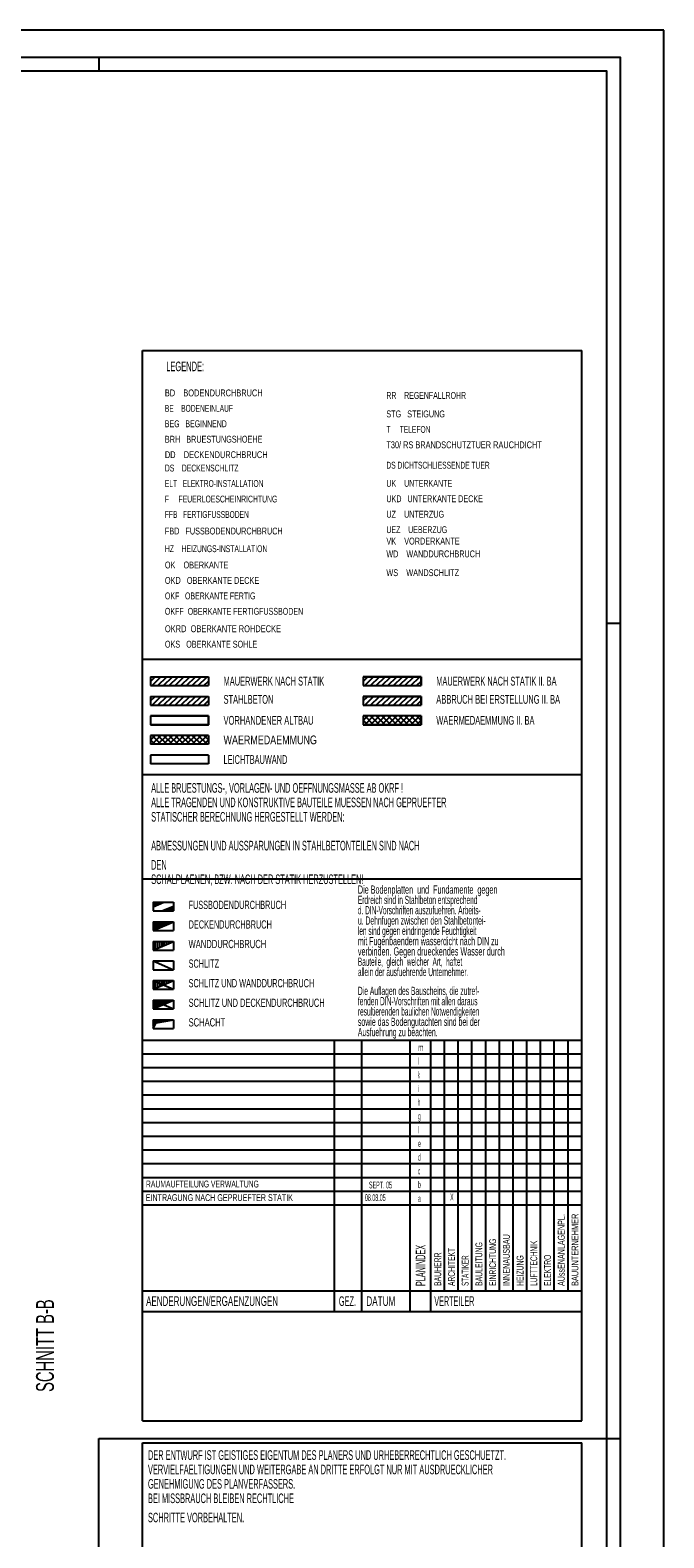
# Model space of a CAD drawing. Extents: x -0.6 to 1.54, y -0.37 to 1.17.
# Tile 78 of 79: x 0.95 to 1.18, y 0.26 to 0.81. Entities that reach past the tile are written whole.
import ezdxf

# ---------------------------------------------------------------- set-up
doc = ezdxf.new("R2010")
doc.units = 0
doc.linetypes.add('KCONTINUOUS', pattern=[0])
doc.layers.add('W01_---', color=7, linetype='CONTINUOUS')

msp = doc.modelspace()

# ---------------------------------------------------------------- linework, layer by layer
at = {"layer": 'W01_---', "color": 7, "linetype": 'KCONTINUOUS'}
for p, q in [((1.18384, 0.80997), (-0.00858, 0.80997)), ((1.18384, -0.01098), (1.18384, 0.80997)), ((0.978, 0.8), (0.978, 0.795)), ((0.99392, 0.69325), (1.15392, 0.69325)), ((0.99392, 0.30344), (0.99392, 0.69325)), ((1.15392, 0.30344), (1.15392, 0.69325)), ((1.163, 0.594), (1.168, 0.594)), ((0.99392, 0.58084), (1.15392, 0.58084)), ((0.9968, 0.57446), (0.9968, 0.57126)), ((0.9968, 0.57446), (1.01788, 0.57446)), ((0.9968, 0.57279), (0.9985, 0.57446)), ((0.9968, 0.57126), (1.01788, 0.57126)), ((0.99734, 0.57126), (1.0006, 0.57446)), ((0.99943, 0.57126), (1.0027, 0.57446)), ((1.00153, 0.57126), (1.0048, 0.57446)), ((1.00363, 0.57126), (1.00689, 0.57446)), ((1.00573, 0.57126), (1.00899, 0.57446)), ((1.00783, 0.57126), (1.01109, 0.57446)), ((1.00992, 0.57126), (1.01319, 0.57446)), ((1.01202, 0.57126), (1.01528, 0.57446)), ((1.01412, 0.57126), (1.01738, 0.57446)), ((1.01622, 0.57126), (1.01788, 0.57289)), ((1.01788, 0.57446), (1.01788, 0.57126)), ((1.0743, 0.57446), (1.0743, 0.57126)), ((1.09538, 0.57446), (1.0743, 0.57446)), ((1.0743, 0.57446), (1.0743, 0.57126)), ((1.0743, 0.57446), (1.09538, 0.57446)), ((1.0743, 0.57279), (1.076, 0.57446)), ((1.0743, 0.57446), (1.0743, 0.57126)), ((1.09538, 0.57446), (1.0743, 0.57446)), ((1.0743, 0.57126), (1.09538, 0.57126)), ((1.0743, 0.57126), (1.09538, 0.57126)), ((1.0743, 0.57126), (1.09538, 0.57126)), ((1.07483, 0.57126), (1.0781, 0.57446)), ((1.07693, 0.57126), (1.0802, 0.57446)), ((1.07903, 0.57126), (1.08229, 0.57446)), ((1.08113, 0.57126), (1.08439, 0.57446)), ((1.08323, 0.57126), (1.08649, 0.57446)), ((1.08532, 0.57126), (1.08859, 0.57446)), ((1.08742, 0.57126), (1.09068, 0.57446)), ((1.08952, 0.57126), (1.09278, 0.57446)), ((1.09161, 0.57126), (1.09488, 0.57446)), ((1.09371, 0.57126), (1.09538, 0.57289)), ((1.09538, 0.57126), (1.09538, 0.57446)), ((1.09538, 0.57446), (1.09538, 0.57126)), ((1.09538, 0.57126), (1.09538, 0.57446)), ((0.9968, 0.56732), (0.9968, 0.56412)), ((0.9968, 0.56732), (1.01788, 0.56732)), ((0.9968, 0.56566), (0.9985, 0.56732)), ((0.99734, 0.56412), (1.0006, 0.56732)), ((0.99943, 0.56412), (1.0027, 0.56732)), ((1.00153, 0.56412), (1.0048, 0.56732)), ((1.00363, 0.56412), (1.00689, 0.56732)), ((1.00573, 0.56412), (1.00899, 0.56732)), ((1.00783, 0.56412), (1.01109, 0.56732)), ((1.00992, 0.56412), (1.01319, 0.56732)), ((1.01202, 0.56412), (1.01528, 0.56732)), ((1.01412, 0.56412), (1.01738, 0.56732)), ((1.01622, 0.56412), (1.01788, 0.56576)), ((1.01788, 0.56732), (1.01788, 0.56412)), ((1.0743, 0.56732), (1.0743, 0.56412)), ((1.09538, 0.56732), (1.0743, 0.56732)), ((1.0743, 0.56732), (1.0743, 0.56412)), ((1.0743, 0.56732), (1.09538, 0.56732)), ((1.0743, 0.56566), (1.076, 0.56732)), ((1.0743, 0.56732), (1.0743, 0.56412)), ((1.09538, 0.56732), (1.0743, 0.56732)), ((1.07483, 0.56412), (1.0781, 0.56732)), ((1.07693, 0.56412), (1.0802, 0.56732)), ((1.07903, 0.56412), (1.08229, 0.56732)), ((1.08113, 0.56412), (1.08439, 0.56732)), ((1.08323, 0.56412), (1.08649, 0.56732)), ((1.08532, 0.56412), (1.08859, 0.56732)), ((1.08742, 0.56412), (1.09068, 0.56732)), ((1.08952, 0.56412), (1.09278, 0.56732)), ((1.09161, 0.56412), (1.09488, 0.56732)), ((1.09371, 0.56412), (1.09538, 0.56576)), ((1.09538, 0.56412), (1.09538, 0.56732)), ((1.09538, 0.56732), (1.09538, 0.56412)), ((1.09538, 0.56412), (1.09538, 0.56732)), ((0.9968, 0.56412), (1.01788, 0.56412)), ((0.9968, 0.56019), (0.9968, 0.55711)), ((1.01788, 0.56019), (0.9968, 0.56019)), ((0.9968, 0.56019), (0.9968, 0.55699)), ((0.9968, 0.56019), (1.01788, 0.56019)), ((0.9968, 0.56019), (0.9968, 0.55711)), ((1.01788, 0.56019), (0.9968, 0.56019)), ((1.01788, 0.55711), (1.01788, 0.56019)), ((1.01788, 0.56019), (1.01788, 0.55699)), ((1.01788, 0.55711), (1.01788, 0.56019)), ((1.0743, 0.56412), (1.09538, 0.56412)), ((1.0743, 0.56412), (1.09538, 0.56412)), ((1.0743, 0.56412), (1.09538, 0.56412)), ((1.0743, 0.56019), (1.0743, 0.55699)), ((1.09538, 0.56019), (1.0743, 0.56019)), ((1.0743, 0.56019), (1.0743, 0.55699)), ((1.09538, 0.56019), (1.0743, 0.56019)), ((1.0743, 0.55852), (1.076, 0.56019)), ((1.0743, 0.56019), (1.0743, 0.55699)), ((1.09538, 0.56019), (1.0743, 0.56019)), ((1.07483, 0.55699), (1.0781, 0.56019)), ((1.07483, 0.56019), (1.0781, 0.55699)), ((1.07693, 0.55699), (1.0802, 0.56019)), ((1.07693, 0.56019), (1.0802, 0.55699)), ((1.07903, 0.55699), (1.08229, 0.56019)), ((1.07903, 0.56019), (1.08229, 0.55699)), ((1.08113, 0.55699), (1.08439, 0.56019)), ((1.08113, 0.56019), (1.08439, 0.55699)), ((1.08323, 0.55699), (1.08649, 0.56019)), ((1.08323, 0.56019), (1.08649, 0.55699)), ((1.08532, 0.55699), (1.08859, 0.56019)), ((1.08532, 0.56019), (1.08859, 0.55699)), ((1.08742, 0.55699), (1.09068, 0.56019)), ((1.08742, 0.56019), (1.09068, 0.55699)), ((1.08952, 0.55699), (1.09278, 0.56019)), ((1.08952, 0.56019), (1.09278, 0.55699)), ((1.09161, 0.55699), (1.09488, 0.56019)), ((1.09161, 0.56019), (1.09488, 0.55699)), ((1.09371, 0.56019), (1.09538, 0.55856)), ((1.09538, 0.55699), (1.09538, 0.56019)), ((1.09538, 0.56019), (1.09538, 0.55699)), ((1.09538, 0.55699), (1.09538, 0.56019)), ((0.9968, 0.55711), (1.01788, 0.55711)), ((0.9968, 0.55711), (1.01788, 0.55711)), ((0.9968, 0.55699), (1.01788, 0.55699)), ((1.01757, 0.55699), (1.01788, 0.55711)), ((1.0743, 0.55866), (1.076, 0.55699)), ((1.0743, 0.55699), (1.09538, 0.55699)), ((1.09538, 0.55699), (1.0743, 0.55699)), ((1.0743, 0.55699), (1.09538, 0.55699)), ((1.09371, 0.55699), (1.09538, 0.55862)), ((0.9968, 0.55306), (0.9968, 0.54986)), ((1.01788, 0.55306), (0.9968, 0.55306)), ((0.9968, 0.55139), (0.9985, 0.55306)), ((0.9968, 0.55153), (0.9985, 0.54986)), ((1.01788, 0.54986), (0.9968, 0.54986)), ((0.99734, 0.54986), (1.0006, 0.55306)), ((0.99734, 0.55306), (1.0006, 0.54986)), ((0.99943, 0.54986), (1.0027, 0.55306)), ((0.99943, 0.55306), (1.0027, 0.54986)), ((1.00153, 0.54986), (1.0048, 0.55306)), ((1.00153, 0.55306), (1.0048, 0.54986)), ((1.00363, 0.54986), (1.00689, 0.55306)), ((1.00363, 0.55306), (1.00689, 0.54986)), ((1.00573, 0.54986), (1.00899, 0.55306)), ((1.00573, 0.55306), (1.00899, 0.54986)), ((1.00783, 0.54986), (1.01109, 0.55306)), ((1.00783, 0.55306), (1.01109, 0.54986)), ((1.00992, 0.54986), (1.01319, 0.55306)), ((1.00992, 0.55306), (1.01319, 0.54986)), ((1.01202, 0.54986), (1.01528, 0.55306)), ((1.01202, 0.55306), (1.01528, 0.54986)), ((1.01412, 0.54986), (1.01738, 0.55306)), ((1.01412, 0.55306), (1.01738, 0.54986)), ((1.01622, 0.55306), (1.01788, 0.55143)), ((1.01622, 0.54986), (1.01788, 0.55149)), ((1.01788, 0.55306), (1.01788, 0.54986)), ((0.9968, 0.54592), (0.9968, 0.54272)), ((1.01788, 0.54592), (0.9968, 0.54592)), ((1.01788, 0.54592), (1.01788, 0.54272)), ((0.99392, 0.53884), (1.15392, 0.53884)), ((1.01788, 0.54272), (0.9968, 0.54272)), ((0.99392, 0.50085), (1.15397, 0.50085)), ((0.99772, 0.49235), (0.99772, 0.48915)), ((0.99772, 0.49235), (1.00512, 0.49235)), ((0.99772, 0.49068), (1.00159, 0.49235)), ((0.99772, 0.4909), (1.00109, 0.49235)), ((0.99772, 0.49111), (1.00058, 0.49235)), ((0.99772, 0.49133), (1.00008, 0.49235)), ((0.99772, 0.49155), (0.99957, 0.49235)), ((0.99772, 0.49177), (0.99907, 0.49235)), ((0.99772, 0.49199), (0.99856, 0.49235)), ((0.99772, 0.4922), (0.99806, 0.49235)), ((0.99772, 0.48915), (1.00512, 0.48915)), ((1.00512, 0.49082), (1.00125, 0.48915)), ((1.00512, 0.49061), (1.00176, 0.48915)), ((1.00512, 0.49039), (1.00226, 0.48915)), ((1.00512, 0.49017), (1.00276, 0.48915)), ((1.00512, 0.48995), (1.00327, 0.48915)), ((1.00512, 0.48973), (1.00377, 0.48915)), ((1.00512, 0.48952), (1.00428, 0.48915)), ((1.00512, 0.4893), (1.00478, 0.48915)), ((1.00512, 0.49235), (1.00512, 0.48915)), ((0.99772, 0.48522), (0.99772, 0.48202)), ((0.99772, 0.48522), (1.00512, 0.48522)), ((0.99772, 0.48202), (1.00512, 0.48522)), ((0.99792, 0.48502), (1.00416, 0.48502)), ((1.00416, 0.48502), (0.99792, 0.48232)), ((0.99792, 0.48232), (0.99792, 0.48502)), ((0.99812, 0.48482), (1.00319, 0.48482)), ((1.00319, 0.48482), (0.99812, 0.48263)), ((0.99812, 0.48263), (0.99812, 0.48482)), ((1.00222, 0.48462), (0.99832, 0.48293)), ((0.99832, 0.48293), (0.99832, 0.48462)), ((0.99832, 0.48462), (1.00222, 0.48462)), ((0.99852, 0.48442), (1.00126, 0.48442)), ((1.00126, 0.48442), (0.99852, 0.48324)), ((0.99852, 0.48324), (0.99852, 0.48442)), ((0.99872, 0.48422), (1.00029, 0.48422)), ((1.00029, 0.48422), (0.99872, 0.48354)), ((0.99872, 0.48354), (0.99872, 0.48422)), ((0.99892, 0.48402), (0.99932, 0.48402)), ((0.99932, 0.48402), (0.99892, 0.48384)), ((0.99892, 0.48384), (0.99892, 0.48402)), ((1.00512, 0.48522), (1.00512, 0.48202)), ((1.15392, 0.35079), (1.15392, 0.48714)), ((0.99772, 0.48202), (1.00512, 0.48202)), ((0.99772, 0.47808), (0.99772, 0.47488)), ((0.99772, 0.47808), (1.00512, 0.47808)), ((0.99772, 0.47488), (1.00512, 0.47808)), ((0.99854, 0.47524), (0.99854, 0.47808)), ((0.99937, 0.4756), (0.99937, 0.47808)), ((1.00019, 0.47595), (1.00019, 0.47808)), ((1.00101, 0.47631), (1.00101, 0.47808)), ((1.00183, 0.47666), (1.00183, 0.47808)), ((1.00266, 0.47702), (1.00266, 0.47808)), ((1.00348, 0.47737), (1.00348, 0.47808)), ((1.0043, 0.47773), (1.0043, 0.47808)), ((1.00512, 0.47808), (1.00512, 0.47488)), ((0.99772, 0.47488), (1.00512, 0.47488)), ((0.99772, 0.47095), (0.99772, 0.46775)), ((0.99772, 0.47095), (1.00512, 0.47095)), ((0.99772, 0.47095), (1.00512, 0.46775)), ((0.99772, 0.46775), (1.00512, 0.46775)), ((1.00512, 0.47095), (1.00512, 0.46775)), ((0.99772, 0.46382), (0.99772, 0.46062)), ((0.99772, 0.46382), (1.00512, 0.46382)), ((0.99772, 0.46062), (1.00512, 0.46382)), ((0.99772, 0.46382), (1.00512, 0.46062)), ((0.99854, 0.46097), (0.99854, 0.46382)), ((0.99937, 0.46133), (0.99937, 0.46382)), ((1.00019, 0.46168), (1.00019, 0.46382)), ((1.00101, 0.46204), (1.00101, 0.46382)), ((1.00183, 0.46239), (1.00183, 0.46382)), ((1.00266, 0.46275), (1.00266, 0.46382)), ((1.00348, 0.46311), (1.00348, 0.46382)), ((1.0043, 0.46346), (1.0043, 0.46382)), ((1.00512, 0.46382), (1.00512, 0.46062)), ((0.99772, 0.46062), (1.00512, 0.46062)), ((0.99772, 0.45668), (0.99772, 0.45348)), ((0.99772, 0.45668), (1.00512, 0.45668)), ((0.99772, 0.45348), (1.00512, 0.45668)), ((0.99772, 0.45668), (1.00512, 0.45348)), ((0.99792, 0.45648), (1.00416, 0.45648)), ((1.00416, 0.45648), (0.99792, 0.45379)), ((0.99792, 0.45379), (0.99792, 0.45648)), ((0.99812, 0.45628), (1.00319, 0.45628)), ((1.00319, 0.45628), (0.99812, 0.45409)), ((0.99812, 0.45409), (0.99812, 0.45628)), ((1.00222, 0.45608), (0.99832, 0.4544)), ((0.99832, 0.4544), (0.99832, 0.45608)), ((0.99832, 0.45608), (1.00222, 0.45608)), ((0.99852, 0.45588), (1.00126, 0.45588)), ((1.00126, 0.45588), (0.99852, 0.4547)), ((0.99852, 0.4547), (0.99852, 0.45588)), ((1.00512, 0.45668), (1.00512, 0.45348)), ((0.99772, 0.45348), (1.00512, 0.45348)), ((0.99872, 0.45568), (1.00029, 0.45568)), ((1.00029, 0.45568), (0.99872, 0.455)), ((0.99872, 0.455), (0.99872, 0.45568)), ((0.99892, 0.45548), (0.99932, 0.45548)), ((0.99932, 0.45548), (0.99892, 0.45531)), ((0.99892, 0.45531), (0.99892, 0.45548)), ((0.99772, 0.44955), (0.99772, 0.44635)), ((0.99772, 0.44955), (1.00512, 0.44955)), ((0.99772, 0.44922), (0.9979, 0.44955)), ((0.99772, 0.44881), (0.9981, 0.44948)), ((0.99772, 0.4484), (0.99822, 0.4493)), ((0.99772, 0.44799), (0.99835, 0.44912)), ((0.99772, 0.44758), (0.99848, 0.44894)), ((0.99772, 0.44717), (0.99861, 0.44876)), ((0.99772, 0.44676), (0.99874, 0.44858)), ((0.99772, 0.44635), (0.99887, 0.4484)), ((0.99772, 0.44635), (1.00512, 0.44635)), ((0.9981, 0.44948), (0.99848, 0.44955)), ((0.99822, 0.4493), (0.99959, 0.44955)), ((0.99835, 0.44912), (1.00069, 0.44955)), ((0.99848, 0.44894), (1.0018, 0.44955)), ((0.99861, 0.44876), (1.00291, 0.44955)), ((0.99874, 0.44858), (1.00402, 0.44955)), ((0.99887, 0.4484), (1.00512, 0.44955)), ((1.00512, 0.44955), (1.00512, 0.44635)), ((0.99392, 0.44214), (1.15392, 0.44214)), ((1.06378, 0.34329), (1.06378, 0.44214)), ((1.07378, 0.34329), (1.07378, 0.44214)), ((1.09142, 0.34329), (1.09142, 0.44214)), ((1.09892, 0.34329), (1.09892, 0.44214)), ((1.10392, 0.35079), (1.10392, 0.44214)), ((1.10892, 0.35079), (1.10892, 0.44214)), ((1.11392, 0.35079), (1.11392, 0.44214)), ((1.11892, 0.35079), (1.11892, 0.44214)), ((1.12392, 0.35079), (1.12392, 0.44214)), ((1.12892, 0.35079), (1.12892, 0.44214)), ((1.13392, 0.35079), (1.13392, 0.44214)), ((1.13892, 0.35079), (1.13892, 0.44214)), ((1.14392, 0.35079), (1.14392, 0.44214)), ((1.14892, 0.35079), (1.14892, 0.44214)), ((0.99392, 0.43714), (1.15392, 0.43714)), ((0.99392, 0.43214), (1.15392, 0.43214)), ((0.99392, 0.42714), (1.15392, 0.42714)), ((0.99392, 0.42214), (1.15392, 0.42214)), ((0.99392, 0.41714), (1.15392, 0.41714)), ((0.99392, 0.41214), (1.15392, 0.41214)), ((0.99392, 0.40714), (1.15392, 0.40714)), ((0.99392, 0.40214), (1.15392, 0.40214)), ((0.99392, 0.39714), (1.15392, 0.39714)), ((0.99392, 0.39214), (1.15392, 0.39214)), ((0.99392, 0.38714), (1.15392, 0.38714)), ((0.99392, 0.38214), (1.09142, 0.38214)), ((1.09142, 0.38214), (1.15392, 0.38214)), ((0.99392, 0.35079), (1.15392, 0.35079)), ((0.99392, 0.34329), (1.15407, 0.34329)), ((0.99392, 0.34329), (1.15392, 0.34329)), ((0.99392, 0.30344), (1.15392, 0.30344)), ((0.978, 0), (0.978, 0.297)), ((0.978, 0.297), (1.168, 0.297)), ((1.163, 0.297), (1.168, 0.297)), ((0.99392, 0.13608), (0.99392, 0.29546)), ((0.99392, 0.29546), (1.15392, 0.29546)), ((1.15392, 0.13608), (1.15392, 0.29546))]:
    msp.add_line(p, q, dxfattribs=at)
for points in [[(0, 0), (1.168, 0), (1.168, 0.8), (0, 0.8), (0, 0), (0, 0)], [(0.02, 0.005), (1.163, 0.005), (1.163, 0.795), (0.02, 0.795), (0.02, 0.005), (0.02, 0.005)]]:
    msp.add_lwpolyline(points, dxfattribs=at)

# ---------------------------------------------------------------- texts
at = {"layer": 'W01_---', "color": 7}
for s, height, width, p in [('LEGENDE:', 0.0035, 0.4875, (1.00252, 0.68576, 61)), ('BD    BODENDURCHBRUCH ', 0.0025, 0.644457, (1.00203, 0.6766, 61)), ('RR    REGENFALLROHR ', 0.0025, 0.607158, (1.08273, 0.67567, 61)), ('BE    BODENEINLAUF', 0.0025, 0.580756, (1.00203, 0.67098, 61)), ('STG   STEIGUNG', 0.0025, 0.629343, (1.08273, 0.66894, 61)), ('BEG   BEGINNEND ', 0.0025, 0.607307, (1.00203, 0.66535, 61)), ('T     TELEFON ', 0.0025, 0.581538, (1.08273, 0.66331, 61)), ('BRH   BRUESTUNGSHOEHE ', 0.0025, 0.632716, (1.00203, 0.65973, 61)), ('T30/ RS BRANDSCHUTZTUER RAUCHDICHT ', 0.0025, 0.642024, (1.08273, 0.65769, 61)), ('DD    DECKENDURCHBRUCH', 0.0025, 0.644855, (1.00203, 0.6541, 61)), ('DS    DECKENSCHLITZ ', 0.0025, 0.592421, (1.00203, 0.64923, 61)), ('DS DICHTSCHLIESSENDE TUER', 0.0025, 0.583333, (1.08273, 0.65027, 61)), ('ELT   ELEKTRO-INSTALLATION', 0.0025, 0.581538, (1.00203, 0.6436, 61)), ('UK    UNTERKANTE', 0.0025, 0.618325, (1.08273, 0.64366, 61)), ('F     FEUERLOESCHEINRICHTUNG ', 0.0025, 0.595956, (1.00203, 0.63795, 61)), ('UKD   UNTERKANTE DECKE', 0.0025, 0.626182, (1.08273, 0.63804, 61)), ('FFB   FERTIGFUSSBODEN ', 0.0025, 0.580457, (1.00203, 0.63232, 61)), ('UZ    UNTERZUG', 0.0025, 0.629343, (1.08273, 0.63241, 61)), ('FBD   FUSSBODENDURCHBRUCH ', 0.0025, 0.633184, (1.00203, 0.62629, 61)), ('UEZ    UEBERZUG ', 0.0025, 0.611692, (1.08273, 0.62679, 61)), ('HZ    HEIZUNGS-INSTALLATION ', 0.0025, 0.593185, (1.00203, 0.61985, 61)), ('VK    VORDERKANTE ', 0.0025, 0.635765, (1.08273, 0.62262, 61)), ('WD    WANDDURCHBRUCH', 0.0025, 0.6888, (1.08273, 0.61797, 61)), ('OK    OBERKANTE ', 0.0025, 0.634667, (1.00203, 0.61392, 61)), ('OKD   OBERKANTE DECKE ', 0.0025, 0.638229, (1.00203, 0.6083, 61)), ('WS    WANDSCHLITZ ', 0.0025, 0.637953, (1.08273, 0.61112, 61)), ('OKF   OBERKANTE FERTIG', 0.0025, 0.607527, (1.00203, 0.60267, 61)), ('OKFF  OBERKANTE FERTIGFUSSBODEN ', 0.0025, 0.616606, (1.00203, 0.59705, 61)), ('OKRD  OBERKANTE ROHDECKE', 0.0025, 0.651, (1.00203, 0.59069, 61)), ('OKS   OBERKANTE SOHLE ', 0.0025, 0.630229, (1.00203, 0.58507, 61)), ('MAUERWERK NACH STATIK ', 0.0032, 0.634539, (1.02341, 0.57126, 61)), ('MAUERWERK NACH STATIK II. BA', 0.0032, 0.580725, (1.10091, 0.57126, 61)), ('STAHLBETON', 0.0032, 0.616125, (1.02341, 0.56463, 61)), ('ABBRUCH BEI ERSTELLUNG II. BA ', 0.0032, 0.536185, (1.10091, 0.56463, 61)), ('VORHANDENER ALTBAU', 0.0032, 0.641059, (1.02341, 0.55699, 61)), ('WAERMEDAEMMUNG II. BA ', 0.0032, 0.635132, (1.10091, 0.55699, 61)), ('WAERMEDAEMMUNG', 0.0032, 0.761068, (1.02341, 0.54986, 61)), ('LEICHTBAUWAND ', 0.0032, 0.626803, (1.02341, 0.54272, 61)), ('ALLE BRUESTUNGS-, VORLAGEN- UND OEFFNUNGSMASSE AB OKRF !', 0.0035, 0.48, (0.99704, 0.53222, 61)), ('ALLE TRAGENDEN UND KONSTRUKTIVE BAUTEILE MUESSEN NACH GEPRUEFTER', 0.0035, 0.48, (0.99704, 0.52696, 61)), ('STATISCHER BERECHNUNG HERGESTELLT WERDEN: ', 0.0035, 0.48, (0.99704, 0.52171, 61)), ('ABMESSUNGEN UND AUSSPARUNGEN IN STAHLBETONTEILEN SIND NACH', 0.0035, 0.48, (0.99704, 0.51121, 61)), ('DEN ', 0.0035, 0.48, (0.99704, 0.50421, 61)), ('SCHALPLAENEN, BZW. NACH DER STATIK HERZUSTELLEN! ', 0.0035, 0.48, (0.99704, 0.49896, 61)), ('Erdreich sind in Stahlbeton entsprechend', 0.003, 0.474833, (1.07236, 0.49169, 61)), ('Die Bodenplatten  und  Fundamente  gegen', 0.003, 0.5225, (1.07236, 0.49544, 61)), ('FUSSBODENDURCHBRUCH ', 0.003, 0.640702, (1.01067, 0.48989, 61)), ('d. DIN-Vorschriften auszufuehren. Arbeits- ', 0.003, 0.473537, (1.07236, 0.48794, 61)), ('DECKENDURCHBRUCH', 0.003, 0.64625, (1.01067, 0.48276, 61)), ('u. Dehnfugen zwischen den Stahlbetontei-', 0.003, 0.494083, (1.07236, 0.48419, 61)), ('len sind gegen eindringende Feuchtigkeit', 0.003, 0.472542, (1.07236, 0.48044, 61)), ('WANDDURCHBRUCH', 0.003, 0.690119, (1.01067, 0.47563, 61)), ('mit Fugenbaendern wasserdicht nach DIN zu', 0.003, 0.510583, (1.07236, 0.47669, 61)), ('verbinden. Gegen drueckendes Wasser durch', 0.003, 0.523417, (1.07236, 0.47294, 61)), ('Bauteile,  gleich  welcher  Art,  haftet', 0.003, 0.467042, (1.07236, 0.46919, 61)), ('SCHLITZ ', 0.003, 0.531667, (1.01067, 0.46849, 61)), ('allein der ausfuehrende Unternehmer. ', 0.003, 0.476667, (1.07236, 0.46544, 61)), ('SCHLITZ UND WANDDURCHBRUCH', 0.003, 0.645897, (1.01067, 0.46136, 61)), ('Die Auflagen des Bauscheins, die zutref-', 0.003, 0.488583, (1.07236, 0.45856, 61)), ('SCHLITZ UND DECKENDURCHBRUCH', 0.003, 0.623988, (1.01067, 0.45423, 61)), ('fenden DIN-Vorschriften mit allen daraus', 0.003, 0.48125, (1.07236, 0.45481, 61)), ('sowie das Bodengutachten sind bei der ', 0.003, 0.507883, (1.07236, 0.44731, 61)), ('resultierenden baulichen Notwendigkeiten', 0.003, 0.475292, (1.07236, 0.45106, 61)), ('SCHACHT ', 0.003, 0.667857, (1.01067, 0.44709, 61)), ('Ausfuehrung zu beachten. ', 0.003, 0.495797, (1.07236, 0.44356, 61)), ('m ', 0.0025, 0.56, (1.09431, 0.4382, 61)), ('l ', 0.0025, 0.54096, (1.09431, 0.4332, 61)), ('k ', 0.0025, 0.28, (1.09431, 0.4282, 61)), ('i ', 0.0025, 0.54096, (1.09431, 0.4232, 61)), ('h ', 0.0025, 0.3172, (1.09431, 0.4182, 61)), ('g ', 0.0025, 0.4104, (1.09431, 0.4132, 61)), ('f ', 0.0025, 0.1864, (1.09431, 0.4082, 61)), ('e ', 0.0025, 0.4104, (1.09431, 0.4032, 61)), ('d ', 0.0025, 0.4104, (1.09431, 0.3982, 61)), ('RAUMAUFTEILUNG VERWALTUNG ', 0.0025, 0.592672, (0.99514, 0.38846, 61)), ('SEPT. 05', 0.0025, 0.46875, (1.0764, 0.38811, 61)), ('c ', 0.0025, 0.3544, (1.09431, 0.3932, 61)), ('b ', 0.0025, 0.4104, (1.09431, 0.3882, 61)), ('EINTRAGUNG NACH GEPRUEFTER STATIK', 0.0025, 0.621037, (0.99505, 0.38351, 61)), ('08.08.05', 0.0025, 0.4646, (1.07491, 0.38351, 61)), ('a ', 0.0025, 0.4104, (1.09431, 0.3832, 61)), ('X ', 0.0025, 0.45, (1.10598, 0.38371, 61)), ('AENDERUNGEN/ERGAENZUNGEN', 0.0035, 0.622727, (0.99519, 0.3453, 61)), ('GEZ.', 0.0035, 0.458357, (1.06542, 0.3453, 61)), ('DATUM ', 0.0035, 0.636686, (1.07542, 0.3453, 61)), ('VERTEILER ', 0.0035, 0.45, (1.10019, 0.3453, 61)), ('DER ENTWURF IST GEISTIGES EIGENTUM DES PLANERS UND URHEBERRECHTLICH GESCHUETZT.', 0.0035, 0.53, (0.99587, 0.28925, 61)), ('VERVIELFAELTIGUNGEN UND WEITERGABE AN DRITTE ERFOLGT NUR MIT AUSDRUECKLICHER', 0.0035, 0.53, (0.99587, 0.284, 61)), ('GENEHMIGUNG DES PLANVERFASSERS. ', 0.0035, 0.53, (0.99587, 0.27875, 61)), ('BEI MISSBRAUCH BLEIBEN RECHTLICHE ', 0.0035, 0.53, (0.99587, 0.2735, 61)), ('SCHRITTE VORBEHALTEN. ', 0.0035, 0.53, (0.99587, 0.2665, 61))]:
    msp.add_text(s, height=height, dxfattribs=dict(at, width=width)).set_placement(p)
for s, height, width, p in [('AUssENANLAGENPL. ', 0.0025, 0.62224, (1.1477, 0.35258, 61)), ('BAUUNTERNEHMER', 0.0025, 0.641343, (1.1527, 0.35258, 61)), ('PLANINDEX ', 0.0035, 0.520349, (1.09695, 0.35253, 61)), ('ARCHITEKT ', 0.0025, 0.584889, (1.1077, 0.35258, 61)), ('BAULEITUNG', 0.0025, 0.5992, (1.1177, 0.35258, 61)), ('EINRICHTUNG ', 0.0025, 0.593964, (1.1227, 0.35258, 61)), ('INNENAUSBAU ', 0.0025, 0.624509, (1.1277, 0.35258, 61)), ('LUFTTECHNIK ', 0.0025, 0.5736, (1.1377, 0.35258, 61)), ('BAUHERR ', 0.0025, 0.597371, (1.1027, 0.35258, 61)), ('STATIKER', 0.0025, 0.546, (1.1127, 0.35258, 61)), ('HEIZUNG ', 0.0025, 0.594686, (1.1327, 0.35258, 61)), ('ELEKTRO ', 0.0025, 0.584, (1.1427, 0.35258, 61)), ('SCHNITT B-B ', 0.0065, 0.618182, (0.9616, 0.31399, 61))]:
    msp.add_text(s, height=height, rotation=90.0027, dxfattribs=dict(at, width=width)).set_placement(p)

doc.saveas('drawing.dxf')
